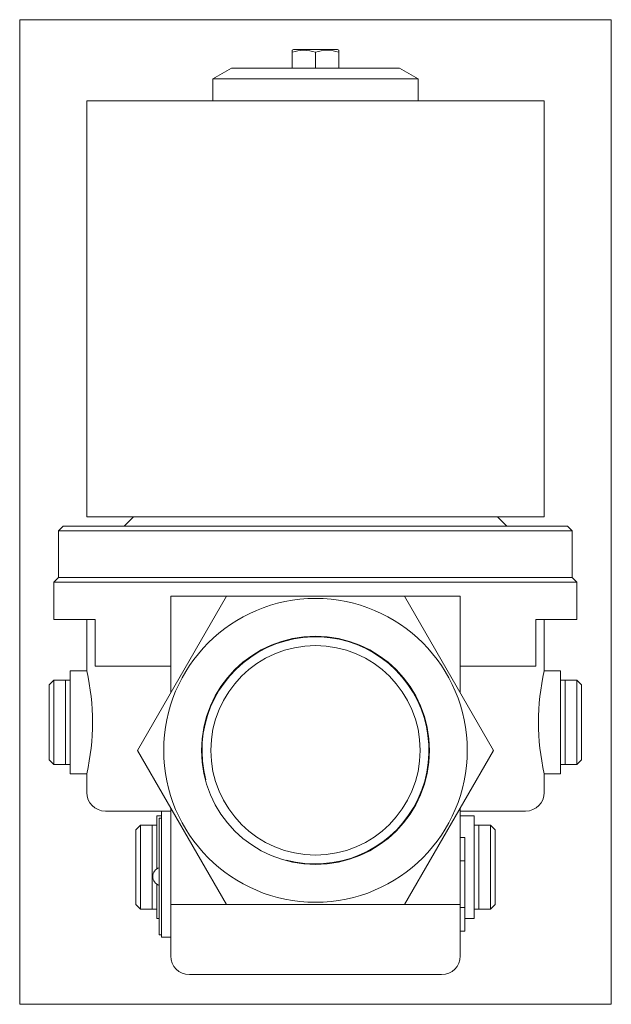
# Model space of a CAD drawing. Extents: x 82 to 208, y 1 to 211.
import ezdxf
from ezdxf.xclip import XClip

# ---------------------------------------------------------------- set-up
doc = ezdxf.new("R2010")
doc.units = 0
doc.header["$LTSCALE"] = 25.4
doc.header["$MEASUREMENT"] = 0
doc.header["$XCLIPFRAME"] = 2
doc.layers.get('0').update_dxf_attribs({"linetype": 'CONTINUOUS'})
for name, color, linetype in [('CEWKA_40-65', 7, 'CONTINUOUS'), ('K-006GOT_', 7, 'CONTINUOUS'), ('T-026', 7, 'CONTINUOUS'), ('WA_020_01_00_001', 7, 'CONTINUOUS'), ('WA_020_01_01Z_KO', 7, 'CONTINUOUS'), ('WA_031_01_00_005', 7, 'CONTINUOUS'), ('WA_031_01_00_010', 7, 'CONTINUOUS'), ('WA_031_01_00_012', 7, 'CONTINUOUS'), ('Ś-006M6X12SZEŚC_', 7, 'CONTINUOUS')]:
    doc.layers.add(name, color=color, linetype=linetype)

# ---------------------------------------------------------------- blocks, each defined once
blk = doc.blocks.new('SE1')
at = {"layer": 'CEWKA_40-65', "color": 7, "linetype": 'CONTINUOUS', "lineweight": 0}
for p, q in [((95.95, 193.86), (95.95, 104.86)), ((95.95, 193.86), (193.95, 193.86)), ((193.95, 104.86), (193.95, 193.86)), ((95.95, 104.86), (193.95, 104.86))]:
    blk.add_line(p, q, dxfattribs=at)
at = {"layer": 'K-006GOT_', "color": 7, "linetype": 'CONTINUOUS', "lineweight": 0}
blk.add_arc((112.1, 27.86), 2, 108.8769, 251.1231, dxfattribs=at)
at = {"layer": 'T-026', "color": 7, "linetype": 'CONTINUOUS', "lineweight": 0}
for p, q in [((111.45, 40.36), (111.95, 40.36)), ((111.45, 39.36), (111.45, 40.36)), ((111.45, 16.36), (111.45, 39.36)), ((111.45, 15.36), (111.45, 16.36)), ((111.45, 15.36), (111.95, 15.36))]:
    blk.add_line(p, q, dxfattribs=at)
at = {"layer": 'WA_020_01_00_001', "color": 7, "linetype": 'CONTINUOUS', "lineweight": 0}
for p, q in [((105.95, 104.86), (103.95, 102.86)), ((185.95, 102.86), (183.95, 104.86)), ((90.95, 102.86), (89.95, 101.86)), ((89.95, 101.86), (89.95, 91.86)), ((89.95, 101.86), (199.95, 101.86)), ((198.95, 102.86), (90.95, 102.86)), ((199.95, 101.86), (198.95, 102.86)), ((199.95, 91.86), (199.95, 101.86)), ((89.95, 91.86), (199.95, 91.86))]:
    blk.add_line(p, q, dxfattribs=at)
at = {"layer": 'WA_020_01_01Z_KO', "color": 7, "linetype": 'CONTINUOUS', "lineweight": 0}
for p, q in [((89.95, 91.86), (88.95, 90.86)), ((88.95, 90.86), (88.95, 82.86)), ((88.95, 90.86), (200.95, 90.86)), ((199.95, 91.86), (89.95, 91.86)), ((200.95, 90.86), (199.95, 91.86)), ((200.95, 82.86), (200.95, 90.86)), ((106.85, 54.86), (125.9, 87.86)), ((125.9, 87.86), (113.95, 87.86)), ((113.95, 87.86), (113.95, 67.17)), ((125.9, 87.86), (164, 87.86)), ((175.95, 87.86), (164, 87.86)), ((164, 87.86), (183.06, 54.86)), ((175.95, 67.17), (175.95, 87.86)), ((88.95, 82.86), (97.79, 82.86)), ((95.95, 82.86), (95.95, 71.84)), ((97.79, 72.86), (97.79, 82.86)), ((200.95, 82.86), (192.12, 82.86)), ((192.12, 72.86), (192.12, 82.86)), ((193.95, 71.86), (193.95, 82.86)), ((95.96, 71.86), (92.45, 71.86)), ((92.45, 71.86), (92.45, 49.86)), ((113.95, 72.86), (97.79, 72.86)), ((175.95, 72.86), (192.12, 72.86)), ((197.45, 71.86), (193.95, 71.86)), ((197.45, 71.86), (197.45, 49.86)), ((125.9, 21.86), (106.85, 54.86)), ((183.06, 54.86), (164, 21.86)), ((92.45, 49.86), (95.95, 49.86)), ((95.95, 49.86), (95.95, 45.86)), ((193.95, 45.86), (193.95, 49.89)), ((193.95, 49.86), (197.45, 49.86)), ((113.95, 42.56), (113.95, 21.86)), ((175.95, 21.86), (175.95, 42.56)), ((111.95, 41.86), (99.95, 41.86)), ((111.95, 40.86), (110.95, 40.86)), ((110.95, 40.86), (110.95, 29.5)), ((111.95, 41.86), (111.95, 14.86)), ((111.95, 41.86), (113.95, 41.86)), ((189.95, 41.86), (175.95, 41.86)), ((178.95, 40.86), (175.95, 40.86)), ((178.95, 40.86), (178.95, 18.86)), ((176.95, 36.2), (175.95, 36.2)), ((176.95, 31.2), (176.95, 36.2)), ((176.95, 31.2), (175.95, 31.2)), ((176.95, 21.2), (176.95, 31.2)), ((110.95, 26.22), (110.95, 18.86)), ((113.95, 21.86), (113.95, 10.86)), ((113.95, 21.86), (125.9, 21.86)), ((164, 21.86), (125.9, 21.86)), ((164, 21.86), (175.95, 21.86)), ((175.95, 10.86), (175.95, 21.86)), ((176.95, 21.2), (175.95, 21.2)), ((176.95, 16.2), (176.95, 21.2)), ((110.95, 18.86), (111.45, 18.86)), ((176.95, 18.86), (178.95, 18.86)), ((111.95, 14.86), (113.95, 14.86)), ((176.95, 16.2), (175.95, 16.2)), ((117.95, 6.86), (171.95, 6.86))]:
    blk.add_line(p, q, dxfattribs=at)
for radius in [32.5, 24.42, 22.42]:
    blk.add_circle((144.95, 54.86), radius, dxfattribs=at)
for centre, radius, start, end in [((144.95, 54.86), 24.3, 255, 195), ((48.18, 60.86), 49.03, 347.0343, 12.9657), ((241.73, 60.86), 49.03, 167.0343, 192.9657), ((99.95, 45.86), 4, 180, 270), ((189.95, 45.86), 4, 270, 360), ((117.95, 10.86), 4, 180, 270), ((171.95, 10.86), 4, 270, 360)]:
    blk.add_arc(centre, radius, start, end, dxfattribs=at)
at = {"layer": 'WA_031_01_00_005', "color": 7, "linetype": 'CONTINUOUS', "lineweight": 0}
for p, q in [((126.95, 200.86), (122.95, 198.55)), ((162.95, 200.86), (126.95, 200.86)), ((166.95, 198.55), (162.95, 200.86)), ((122.95, 198.55), (166.95, 198.55)), ((122.95, 198.55), (122.95, 193.86)), ((166.95, 193.86), (166.95, 198.55))]:
    blk.add_line(p, q, dxfattribs=at)
at = {"layer": 'WA_031_01_00_010', "color": 7, "linetype": 'CONTINUOUS', "lineweight": 0}
for p, q in [((88.95, 69.86), (87.95, 68.86)), ((88.95, 69.86), (88.95, 51.86)), ((91.45, 69.86), (88.95, 69.86)), ((91.45, 69.86), (91.45, 51.86)), ((198.45, 69.86), (198.45, 51.86)), ((200.95, 69.86), (198.45, 69.86)), ((200.95, 69.86), (200.95, 51.86)), ((201.95, 68.86), (200.95, 69.86)), ((87.95, 68.86), (87.95, 52.86)), ((201.95, 68.86), (201.95, 52.86)), ((87.95, 52.86), (88.95, 51.86)), ((200.95, 51.86), (201.95, 52.86)), ((88.95, 51.86), (91.45, 51.86)), ((198.45, 51.86), (200.95, 51.86)), ((107.45, 38.86), (106.45, 37.86)), ((107.45, 38.86), (107.45, 20.86)), ((109.95, 38.86), (107.45, 38.86)), ((109.95, 38.86), (109.95, 20.86)), ((179.95, 38.86), (179.95, 20.86)), ((182.45, 38.86), (179.95, 38.86)), ((182.45, 38.86), (182.45, 20.86)), ((183.45, 37.86), (182.45, 38.86)), ((106.45, 37.86), (106.45, 21.86)), ((183.45, 37.86), (183.45, 21.86)), ((106.45, 21.86), (107.45, 20.86)), ((182.45, 20.86), (183.45, 21.86)), ((107.45, 20.86), (109.95, 20.86)), ((179.95, 20.86), (182.45, 20.86))]:
    blk.add_line(p, q, dxfattribs=at)
at = {"layer": 'WA_031_01_00_012', "color": 7, "linetype": 'CONTINUOUS', "lineweight": 0}
for p, q in [((91.45, 69.86), (91.45, 51.86)), ((92.45, 69.86), (91.45, 69.86)), ((198.45, 69.86), (197.45, 69.86)), ((198.45, 69.86), (198.45, 51.86)), ((91.45, 51.86), (92.45, 51.86)), ((197.45, 51.86), (198.45, 51.86)), ((110.95, 38.86), (109.95, 38.86)), ((109.95, 38.86), (109.95, 20.86)), ((179.95, 38.86), (178.95, 38.86)), ((179.95, 38.86), (179.95, 20.86)), ((109.95, 20.86), (110.95, 20.86)), ((178.95, 20.86), (179.95, 20.86))]:
    blk.add_line(p, q, dxfattribs=at)
at = {"layer": 'Ś-006M6X12SZEŚC_', "color": 7, "linetype": 'CONTINUOUS', "lineweight": 0}
for p, q in [((140.25, 204.86), (139.95, 204.69)), ((139.95, 204.69), (139.95, 204.25)), ((149.66, 204.86), (140.25, 204.86)), ((149.95, 204.7), (149.66, 204.86)), ((149.95, 204.25), (149.95, 204.7)), ((139.95, 204.25), (139.95, 200.86)), ((144.95, 204.25), (144.95, 200.86)), ((149.95, 204.25), (149.95, 200.86))]:
    blk.add_line(p, q, dxfattribs=at)
for centre, start, end in [((142.45, 197.42), 69.8948, 110.1284), ((147.45, 197.43), 69.8954, 110.151)]:
    blk.add_arc(centre, 7.26, start, end, dxfattribs=at)

msp = doc.modelspace()

# ---------------------------------------------------------------- block references
at = {"color": 0, "lineweight": 0}
ref = msp.add_blockref('SE1', (0, 0), dxfattribs=at)
XClip(ref).set_block_clipping_path([(81.6024054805, 0.5132753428), (208.3024055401, 211.2132742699)])
ref.dxf.unprotected_set("ltscale", 0)

doc.saveas('drawing.dxf')
